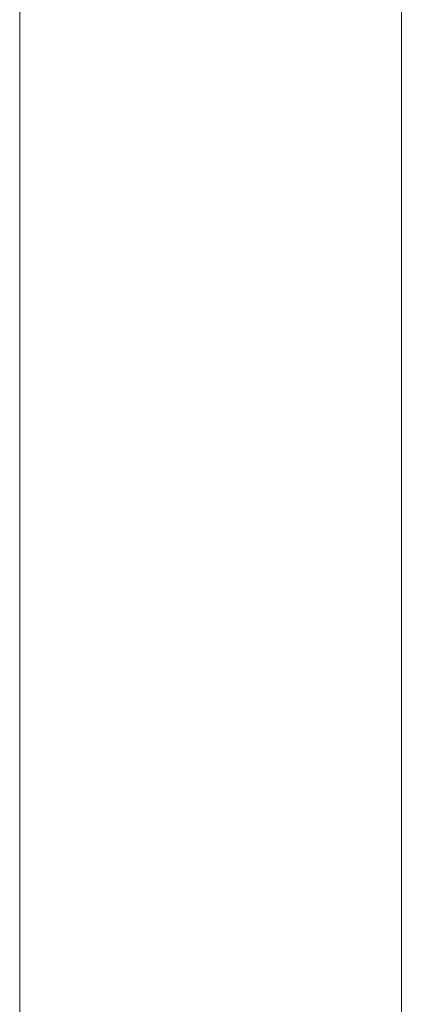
# Model space of a CAD drawing. Header units: millimetres. Extents: x 0 to 658, y -2 to 210.
# Tile 75 of 160: x 86.9785 to 87.0185, y 64.3066 to 64.4099. Entities that reach past the tile are written whole.
import ezdxf

# ---------------------------------------------------------------- set-up
doc = ezdxf.new("R2010")
doc.units = ezdxf.units.MM

msp = doc.modelspace()

# ---------------------------------------------------------------- linework, layer by layer
at = {"color": 7, "linetype": 'Continuous', "lineweight": 15}
for p, q in [((86.97847, 77.02549), (86.97847, 63.42549)), ((87.01847, 63.46549), (87.01847, 76.22549)), ((86.97847, 76.16549), (86.97847, 63.62549)), ((86.97847, 63.62549), (86.97847, 75.76549)), ((86.97847, 65.03565), (86.97847, 64.00451))]:
    msp.add_line(p, q, dxfattribs=at)

doc.saveas('drawing.dxf')
